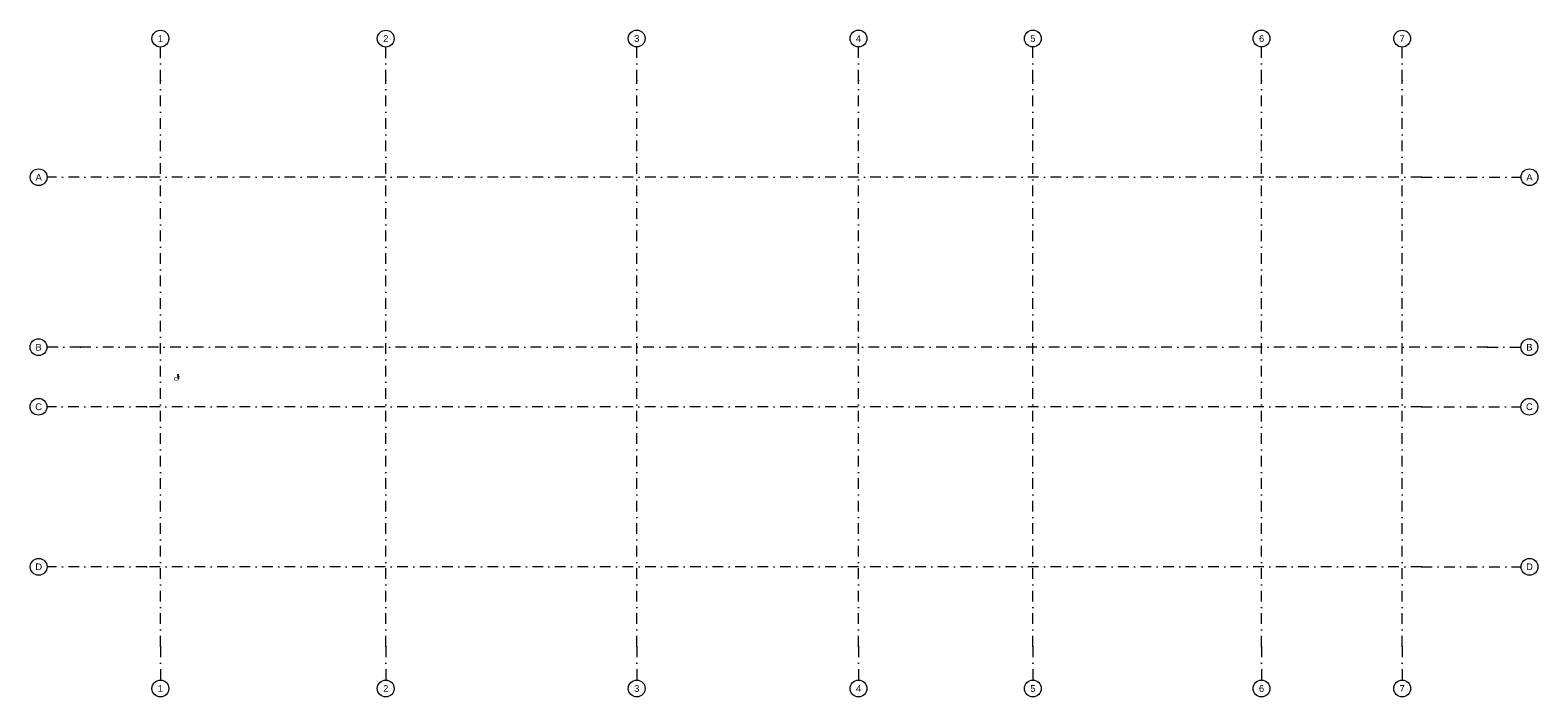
# Model space of a CAD drawing. Header units: millimetres. Extents: x 77315 to 2132699, y -120257 to -89040.
# Tile 1 of 56: x 77315 to 122187, y -108895 to -89040. Entities that reach past the tile are written whole.
import ezdxf

# ---------------------------------------------------------------- set-up
doc = ezdxf.new("R2010")
doc.units = ezdxf.units.MM
doc.header["$MEASUREMENT"] = 0
doc.linetypes.add('Dot & Dashed', pattern=[670.277762, 317.5, -176.388889, 0, -176.388874])
doc.layers.add('DIM MALY', color=7, linetype='Continuous')
doc.layers.add('Structural - Grid', color=7, linetype='Continuous')
doc.styles.add('STYL_AUTOMATYCZNY_1', font='arial.ttf')
doc.styles.add('STYL_AUTOMATYCZNY_2', font='arial.ttf')
doc.dimstyles.new('STYL_AUTOMATYCZNY__5', dxfattribs={"dimtxt": 150, "dimasz": 34.231941, "dimexe": 0.18, "dimexo": 0.0625, "dimgap": 0, "dimtad": 1, "dimdec": 0, "dimlfac": 0.1, "dimzin": 0, "dimdsep": 46, "dimtxsty": 'STYL_AUTOMATYCZNY_2', "dimblk": 'ARROWHEAD_2', "dimblk1": 'ARROWHEAD_2', "dimblk2": 'ARROWHEAD_2', "dimcen": 0.09, "dimse1": 1, "dimse2": 1, "dimclrd": 256, "dimclre": 256, "dimclrt": 256, "dimadec": 0, "dimazin": 0, "dimtfac": 1, "dimtdec": 4, "dimtmove": 0, "dimatfit": 3, "dimfxl": 0, "dimtolj": 1, "dimtzin": 0, "dimarcsym": 0})

# ---------------------------------------------------------------- blocks, each defined once
blk = doc.blocks.new('ARROWHEAD_2')
at = {"color": 0, "linetype": 'Continuous', "lineweight": 0}
for p, q in [((0, 0), (-1, 0)), ((-0.4, -0.7), (0.4, 0.7))]:
    blk.add_line(p, q, dxfattribs=at)
blk = doc.blocks.new('*D25')
at = {"layer": 'Defpoints', "color": 0}
for p in [(81721, -99355), (81777, -99355), (82025, -99355)]:
    blk.add_point(p, dxfattribs=at)
at = {"layer": 'DIM MALY', "color": 250, "lineweight": -2, "true_color": 0x3f3f3f}
for p, q in [((81721, -99321), (81721, -99287)), ((81721, -99355), (81721, -99355)), ((81721, -99389), (81721, -99424))]:
    blk.add_line(p, q, dxfattribs=at)
at = {"layer": 'DIM MALY', "color": 250, "lineweight": -2, "true_color": 0x3f3f3f, "xscale": 34.23194115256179, "yscale": 34.23194115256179, "zscale": 34.23194115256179}
for rotation in [270, 89.99999999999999]:
    blk.add_blockref('ARROWHEAD_2', (81721, -99355), dxfattribs=dict(at, rotation=rotation))
at = {"layer": 'DIM MALY', "color": 250, "true_color": 0x3f3f3f, "insert": (81672, -99424), "char_height": 150, "attachment_point": 5, "rotation": 90, "style": 'STYL_AUTOMATYCZNY_2'}
blk.add_mtext('\\A1;0', dxfattribs=at)

msp = doc.modelspace()

# ---------------------------------------------------------------- linework, layer by layer
at = {"layer": 'Structural - Grid', "color": 5, "linetype": 'Dot & Dashed', "lineweight": 13}
for p, q in [((81191, -90541.9), (81191, -89541.9)), ((87897.3, -90541.9), (87897.3, -89541.9)), ((95367.3, -90539.7), (95367.3, -89539.7)), ((101967.3, -90539.7), (101967.3, -89539.7)), ((107158.2, -90539.7), (107158.2, -89539.7)), ((113962.3, -90539.7), (113962.3, -89539.7)), ((118146.9, -90541.9), (118146.9, -89541.9)), ((81191, -107395.1), (81191, -90541.9)), ((87897.3, -107395.1), (87897.3, -90541.9)), ((95367.3, -107395.1), (95367.3, -90539.7)), ((101967.3, -107395.1), (101967.3, -90539.7)), ((107158.2, -107395.1), (107158.2, -90539.7)), ((113962.3, -107395.1), (113962.3, -90539.7)), ((118146.9, -107395.1), (118146.9, -90541.9)), ((80780, -93420.2), (77817.9, -93420.2)), ((118724.5, -93420.2), (80780, -93420.2)), ((118724.5, -93420.2), (121686.6, -93420.2)), ((78814.7, -98482.5), (77814.7, -98482.5)), ((120683.4, -98482.5), (78814.7, -98482.5)), ((120683.4, -98482.5), (121683.4, -98482.5)), ((80776.9, -100254.9), (77814.7, -100254.9)), ((118721.3, -100254.9), (80776.9, -100254.9)), ((118721.3, -100254.9), (121683.4, -100254.9)), ((80780, -105021.8), (77817.9, -105021.8)), ((118724.5, -105021.8), (80780, -105021.8)), ((118724.5, -105021.8), (121686.6, -105021.8)), ((81191, -107395.1), (81191, -108395.1)), ((87897.3, -107395.1), (87897.3, -108395.1)), ((95367.3, -107395.1), (95367.3, -108395.1)), ((101967.3, -107395.1), (101967.3, -108395.1)), ((107158.2, -107395.1), (107158.2, -108395.1)), ((113962.3, -107395.1), (113962.3, -108395.1)), ((118146.9, -107395.1), (118146.9, -108395.1))]:
    msp.add_line(p, q, dxfattribs=at)
at = {"layer": 'Structural - Grid', "color": 5, "linetype": 'Continuous', "lineweight": 13}
for centre in [(81191, -89291.9), (87897.3, -89291.9), (95367.3, -89289.7), (101967.3, -89289.7), (107158.2, -89289.7), (113962.3, -89289.7), (118146.9, -89291.9), (77567.9, -93420.2), (121936.6, -93420.2), (77564.7, -98482.5), (121933.4, -98482.5), (77564.7, -100254.9), (121933.4, -100254.9), (77567.9, -105021.8), (121936.6, -105021.8), (81191, -108645.1), (87897.3, -108645.1), (95367.3, -108645.1), (101967.3, -108645.1), (107158.2, -108645.1), (113962.3, -108645.1), (118146.9, -108645.1)]:
    msp.add_circle(centre, 250, dxfattribs=at)
at = {"layer": 'Structural - Grid', "color": 5, "linetype": 'Dot & Dashed', "lineweight": 13}
for p in [(81191, -90541.9), (81191, -90541.9), (87897.3, -90541.9), (87897.3, -90541.9), (95367.3, -90539.7), (95367.3, -90539.7), (101967.3, -90539.7), (101967.3, -90539.7), (107158.2, -90539.7), (107158.2, -90539.7), (113962.3, -90539.7), (113962.3, -90539.7), (118146.9, -90541.9), (118146.9, -90541.9), (80780, -93420.2), (80780, -93420.2), (118724.5, -93420.2), (118724.5, -93420.2), (78814.7, -98482.5), (78814.7, -98482.5), (120683.4, -98482.5), (120683.4, -98482.5), (80776.9, -100254.9), (80776.9, -100254.9), (118721.3, -100254.9), (118721.3, -100254.9), (80780, -105021.8), (80780, -105021.8), (118724.5, -105021.8), (118724.5, -105021.8), (81191, -107395.1), (81191, -107395.1), (87897.3, -107395.1), (87897.3, -107395.1), (95367.3, -107395.1), (95367.3, -107395.1), (101967.3, -107395.1), (101967.3, -107395.1), (107158.2, -107395.1), (107158.2, -107395.1), (113962.3, -107395.1), (113962.3, -107395.1), (118146.9, -107395.1), (118146.9, -107395.1)]:
    msp.add_point(p, dxfattribs=at)

# ---------------------------------------------------------------- texts
at = {"layer": 'Structural - Grid', "color": 5, "lineweight": 13, "char_height": 200, "attachment_point": 1, "style": 'STYL_AUTOMATYCZNY_1'}
for s, insert in [('\\A1;{\\pql;\\pt0;\\fArial|b0|i0|c238|p0;\\W1.000000;1}', (81114.8, -89191.9)), ('\\A1;{\\pql;\\pt0;\\fArial|b0|i0|c238|p0;\\W1.000000;2}', (87821, -89191.9)), ('\\A1;{\\pql;\\pt0;\\fArial|b0|i0|c238|p0;\\W1.000000;3}', (95291, -89189.7)), ('\\A1;{\\pql;\\pt0;\\fArial|b0|i0|c238|p0;\\W1.000000;4}', (101891, -89189.7)), ('\\A1;{\\pql;\\pt0;\\fArial|b0|i0|c238|p0;\\W1.000000;5}', (107081.9, -89189.7)), ('\\A1;{\\pql;\\pt0;\\fArial|b0|i0|c238|p0;\\W1.000000;6}', (113886, -89189.7)), ('\\A1;{\\pql;\\pt0;\\fArial|b0|i0|c238|p0;\\W1.000000;7}', (118070.6, -89191.9)), ('\\A1;{\\pql;\\pt0;\\fArial|b0|i0|c238|p0;\\W1.000000;A}', (77476.4, -93320.2)), ('\\A1;{\\pql;\\pt0;\\fArial|b0|i0|c238|p0;\\W1.000000;A}', (121845.2, -93320.2)), ('\\A1;{\\pql;\\pt0;\\fArial|b0|i0|c238|p0;\\W1.000000;B}', (77473.2, -98382.5)), ('\\A1;{\\pql;\\pt0;\\fArial|b0|i0|c238|p0;\\W1.000000;B}', (121842, -98382.5)), ('\\A1;{\\pql;\\pt0;\\fArial|b0|i0|c238|p0;\\W1.000000;C}', (77465.7, -100154.9)), ('\\A1;{\\pql;\\pt0;\\fArial|b0|i0|c238|p0;\\W1.000000;C}', (121834.4, -100154.9)), ('\\A1;{\\pql;\\pt0;\\fArial|b0|i0|c238|p0;\\W1.000000;D}', (77468.8, -104921.8)), ('\\A1;{\\pql;\\pt0;\\fArial|b0|i0|c238|p0;\\W1.000000;D}', (121837.6, -104921.8)), ('\\A1;{\\pql;\\pt0;\\fArial|b0|i0|c238|p0;\\W1.000000;1}', (81114.8, -108545.1)), ('\\A1;{\\pql;\\pt0;\\fArial|b0|i0|c238|p0;\\W1.000000;2}', (87821, -108545.1)), ('\\A1;{\\pql;\\pt0;\\fArial|b0|i0|c238|p0;\\W1.000000;3}', (95291, -108545.1)), ('\\A1;{\\pql;\\pt0;\\fArial|b0|i0|c238|p0;\\W1.000000;4}', (101891, -108545.1)), ('\\A1;{\\pql;\\pt0;\\fArial|b0|i0|c238|p0;\\W1.000000;5}', (107081.9, -108545.1)), ('\\A1;{\\pql;\\pt0;\\fArial|b0|i0|c238|p0;\\W1.000000;6}', (113886, -108545.1)), ('\\A1;{\\pql;\\pt0;\\fArial|b0|i0|c238|p0;\\W1.000000;7}', (118070.6, -108545.1))]:
    msp.add_mtext(s, dxfattribs=dict(at, insert=insert))

# ---------------------------------------------------------------- dimensions: what is measured, and where the dimension line sits
at = {"layer": 'DIM MALY'}
dim = msp.add_linear_dim(base=(81720.5723236, -99355.2166445), p1=(82024.5003009, -99355.2166445), p2=(81776.6637299, -99355.2166445), angle=270, dimstyle='STYL_AUTOMATYCZNY__5', dxfattribs=at)
dim.commit()
dim.dimension.update_dxf_attribs({"geometry": '*D25', "text_midpoint": (81671.6637287, -99423.6805268), "dimtype": 160, "text_rotation": 90})

doc.saveas('drawing.dxf')
